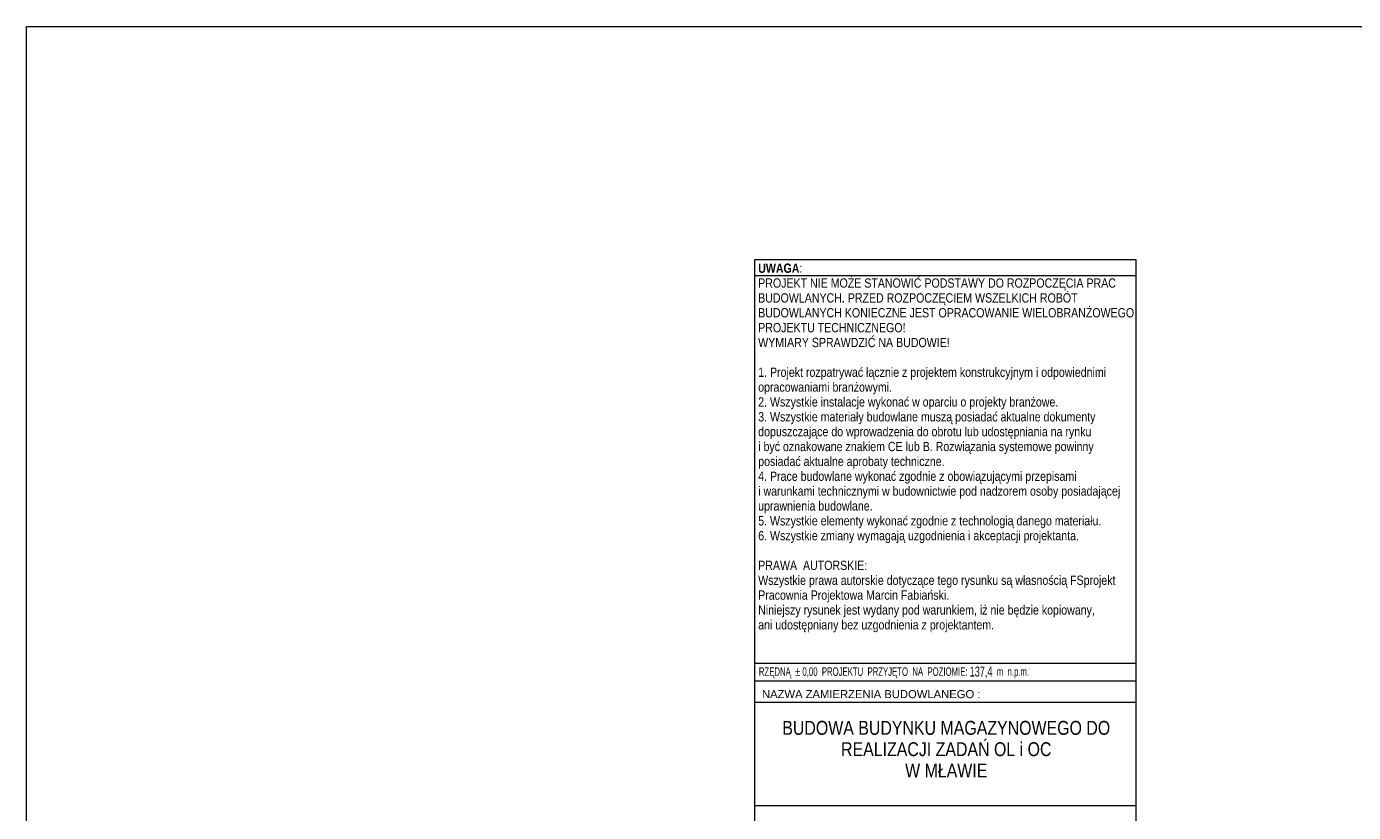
# Model space of a CAD drawing. Header units: centimetres. Extents: x -29333 to 403204, y -464147 to 16641.
# Tile 11 of 134: x 386895 to 388901, y -460945 to -459757. Entities that reach past the tile are written whole.
import ezdxf

# ---------------------------------------------------------------- set-up
doc = ezdxf.new("R2010")
doc.units = ezdxf.units.CM
doc.header["$MEASUREMENT"] = 0
doc.layers.add('810-G Ogólne', color=7, linetype='Continuous')
doc.styles.add('GENERATED_STYLE_1', font='arial.ttf')
doc.styles.add('GENERATED_STYLE_13', font='ARIALN.TTF')
doc.styles.add('GENERATED_STYLE_14', font='ARIALNB.TTF')
doc.styles.add('GENERATED_STYLE_5', font='ARIALN.TTF')

msp = doc.modelspace()

# ---------------------------------------------------------------- linework, layer by layer
at = {"color": 7, "linetype": 'Continuous', "lineweight": 13}
for p, q in [((387996.1, -460133.5), (388572.1, -460133.5)), ((387996.1, -460719), (388572.1, -460719)), ((387996.1, -460745.8), (388572.1, -460745.8)), ((387996.1, -460777.8), (388572.1, -460777.8)), ((387996.1, -460934), (388572.1, -460934))]:
    msp.add_line(p, q, dxfattribs=at)
at = {"color": 7, "linetype": 'Continuous', "lineweight": 13, "flags": 128}
msp.add_lwpolyline([(387996.1, -460109.4), (388572.1, -460109.4), (388572.1, -463481.2), (387996.1, -463481.2)], close=True, dxfattribs=at)
at = {"layer": '810-G Ogólne', "color": 1, "linetype": 'Continuous', "lineweight": 13, "flags": 128}
msp.add_lwpolyline([(386895, -459757.4), (403203.7, -459757.4), (403203.7, -464146.6), (386895, -464146.6)], close=True, dxfattribs=at)

# ---------------------------------------------------------------- texts
at = {"color": 7, "linetype": 'Continuous', "lineweight": 13}
for s, insert, char_height, width, attachment_point, line_spacing_factor, style in [('\\A1;{\\pql;\\fArial Narrow|b1|i0|c0|p34;UWAGA\\fArial Narrow|b0|i0|c0|p34;:  \\P\\pql;\\fArial Narrow|b0|i0|c0|p34;PROJEKT NIE MOŻE STANOWIĆ PODSTAWY DO ROZPOCZĘCIA PRAC \\P\\pql;\\fArial Narrow|b0|i0|c0|p34;BUDOWLANYCH. PRZED ROZPOCZĘCIEM WSZELKICH ROBÓT \\P\\pql;\\fArial Narrow|b0|i0|c0|p34;BUDOWLANYCH KONIECZNE JEST OPRACOWANIE WIELOBRANŻOWEGO PROJEKTU TECHNICZNEGO!\\P\\pql;\\fArial Narrow|b0|i0|c0|p34;WYMIARY SPRAWDZIĆ NA BUDOWIE!\\P\\pql;\\fArial Narrow|b0|i0|c0|p34;\\P\\pql;\\fArial Narrow|b0|i0|c0|p34;1. Projekt rozpatrywać łącznie z projektem konstrukcyjnym i odpowiednimi \\P\\pql;\\fArial Narrow|b0|i0|c0|p34;opracowaniami branżowymi.\\P\\pql;\\fArial Narrow|b0|i0|c0|p34;2. Wszystkie instalacje wykonać w oparciu o projekty branżowe.\\P\\pql;\\fArial Narrow|b0|i0|c0|p34;3. Wszystkie materiały budowlane muszą posiadać aktualne dokumenty \\P\\pql;\\fArial Narrow|b0|i0|c0|p34;dopuszczające do wprowadzenia do obrotu lub udostępniania na rynku \\P\\pql;\\fArial Narrow|b0|i0|c0|p34;i być oznakowane znakiem CE lub B. Rozwiązania systemowe powinny \\P\\pql;\\fArial Narrow|b0|i0|c0|p34;posiadać aktualne aprobaty techniczne.\\P\\pql;\\fArial Narrow|b0|i0|c0|p34;4. Prace budowlane wykonać zgodnie z obowiązującymi przepisami \\P\\pql;\\fArial Narrow|b0|i0|c0|p34;i warunkami technicznymi w budownictwie pod nadzorem osoby posiadającej\\P\\pql;\\fArial Narrow|b0|i0|c0|p34;uprawnienia budowlane.\\P\\pql;\\fArial Narrow|b0|i0|c0|p34;5. Wszystkie elementy wykonać zgodnie z technologią danego materiału.\\P\\pql;\\fArial Narrow|b0|i0|c0|p34;6. Wszystkie zmiany wymagają uzgodnienia i akceptacji projektanta.\\P\\pql;\\fArial Narrow|b0|i0|c0|p34;\\P\\pql;\\fArial Narrow|b0|i0|c0|p34;PRAWA  AUTORSKIE:\\P\\pql;\\fArial Narrow|b0|i0|c0|p34;Wszystkie prawa autorskie dotyczące tego rysunku są własnością FSprojekt \\P\\pql;\\fArial Narrow|b0|i0|c0|p34;Pracownia Projektowa Marcin Fabiański.\\P\\pql;\\fArial Narrow|b0|i0|c0|p34;Niniejszy rysunek jest wydany pod warunkiem, iż nie będzie kopiowany, \\P\\pql;\\fArial Narrow|b0|i0|c0|p34;ani udostępniany bez uzgodnienia z projektantem.}', (388001.2, -460115.4), 14, 570.875, 1, 0.961805, 'GENERATED_STYLE_14'), ('\\A1;{\\pqc;\\fArial Narrow|b0|i0|c0|p34;BUDOWA BUDYNKU MAGAZYNOWEGO DO REALIZACJI ZADAŃ OL i OC \\P\\pqc;\\fArial Narrow|b0|i0|c0|p34;W MŁAWIE}', (388285.5, -460806.3), 21, 500.556, 2, 0.919852, 'GENERATED_STYLE_13')]:
    msp.add_mtext(s, dxfattribs=dict(at, insert=insert, char_height=char_height, width=width, attachment_point=attachment_point, line_spacing_factor=line_spacing_factor, style=style))
for s, insert, char_height, attachment_point, style in [('\\A1;{\\W0.800000x;\\pql;\\fArial Narrow|b0|i0|c238|p34;RZĘDNĄ  ± 0,00  PROJEKTU  PRZYJĘTO  NA  POZIOMIE: \\fArial Narrow|b0|i0|c238|p34;\\H1.171083x;137,4\\fArial Narrow|b0|i0|c238|p34;\\H0.853910x;  m  n.p.m.}', (388002.2, -460724.3), 12.8, 1, 'GENERATED_STYLE_5'), ('\\A1;{\\pql;\\fArial|b0|i0|c238|p38;NAZWA ZAMIERZENIA BUDOWLANEGO :}', (388006.9, -460765.9), 12.16, 4, 'GENERATED_STYLE_1')]:
    msp.add_mtext(s, dxfattribs=dict(at, insert=insert, char_height=char_height, attachment_point=attachment_point, style=style))

doc.saveas('drawing.dxf')
